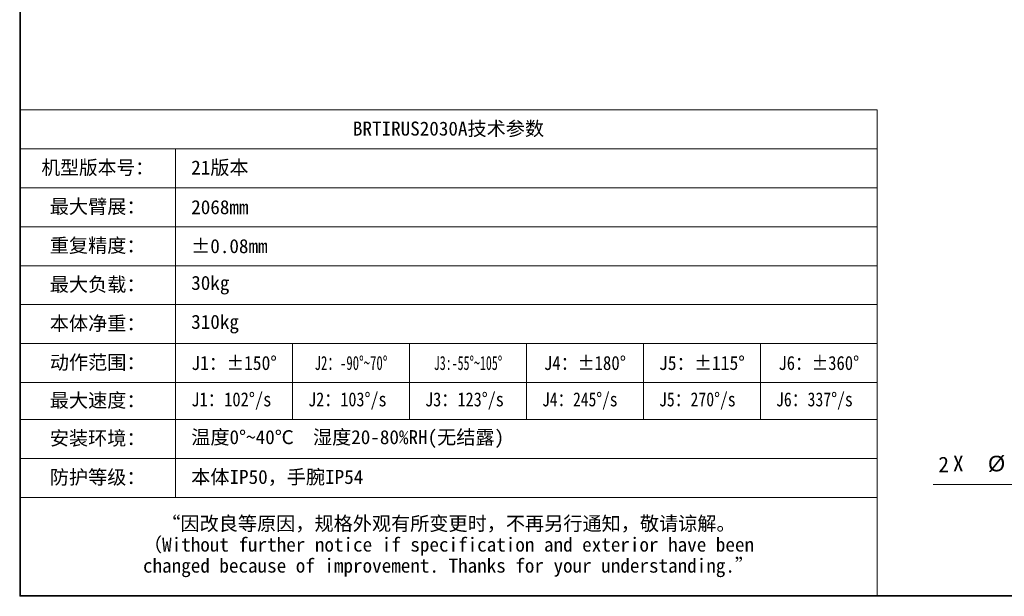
# Model space of a CAD drawing. Header units: millimetres. Extents: x 174 to 8746, y 150 to 6154.
# Tile 1 of 49: x 174 to 3963, y 150 to 2371. Entities that reach past the tile are written whole.
import ezdxf

# ---------------------------------------------------------------- set-up
doc = ezdxf.new("R2010")
doc.units = ezdxf.units.MM
doc.header["$MEASUREMENT"] = 0
doc.layers.get('0').update_dxf_attribs({"lineweight": 18})
doc.layers.add('图层0000', color=7, linetype='Continuous', lineweight=25)
doc.dimstyles.new('线性样式 (GB)', dxfattribs={"dimtxt": 2, "dimasz": 2, "dimexe": 1, "dimexo": 0.5, "dimgap": 0.5, "dimtad": 1, "dimdsep": 46, "dimcen": -2.127267, "dimclrd": 7, "dimclre": 7, "dimclrt": 7, "dimadec": 0, "dimazin": 0, "dimtfac": 0.7, "dimtmove": 0, "dimatfit": 1, "dimfxl": 1, "dimfrac": 2, "dimtolj": 1, "dimtzin": 0, "dimlwd": 18, "dimlwe": 18, "dimarcsym": 0})

# ---------------------------------------------------------------- blocks, each defined once
blk = doc.blocks.new('TableBlk86')
at = {"layer": '图层0000', "color": 7, "linetype": 'Continuous', "lineweight": 18}
for p, q in [((174, 2023.2), (774, 2023.2)), ((174, 2023.2), (174, 1873.2)), ((774, 2023.2), (1224, 2023.2)), ((1224, 2023.2), (1674, 2023.2)), ((1674, 2023.2), (2124, 2023.2)), ((2124, 2023.2), (2574, 2023.2)), ((2574, 2023.2), (3024, 2023.2)), ((3024, 2023.2), (3474, 2023.2)), ((3474, 2023.2), (3474, 1873.2)), ((174, 1873.2), (174, 1723.2)), ((174, 1873.2), (774, 1873.2)), ((774, 1873.2), (1224, 1873.2)), ((774, 1873.2), (774, 1723.2)), ((1224, 1873.2), (1674, 1873.2)), ((1674, 1873.2), (2124, 1873.2)), ((2124, 1873.2), (2574, 1873.2)), ((2574, 1873.2), (3024, 1873.2)), ((3024, 1873.2), (3474, 1873.2)), ((3474, 1873.2), (3474, 1723.2)), ((174, 1723.2), (174, 1573.2)), ((174, 1723.2), (774, 1723.2)), ((774, 1723.2), (1224, 1723.2)), ((774, 1723.2), (774, 1573.2)), ((1224, 1723.2), (1674, 1723.2)), ((1674, 1723.2), (2124, 1723.2)), ((2124, 1723.2), (2574, 1723.2)), ((2574, 1723.2), (3024, 1723.2)), ((3024, 1723.2), (3474, 1723.2)), ((3474, 1723.2), (3474, 1573.2)), ((174, 1573.2), (174, 1423.2)), ((174, 1573.2), (774, 1573.2)), ((774, 1573.2), (1224, 1573.2)), ((774, 1573.2), (774, 1423.2)), ((1224, 1573.2), (1674, 1573.2)), ((1674, 1573.2), (2124, 1573.2)), ((2124, 1573.2), (2574, 1573.2)), ((2574, 1573.2), (3024, 1573.2)), ((3024, 1573.2), (3474, 1573.2)), ((3474, 1573.2), (3474, 1423.2)), ((174, 1423.2), (174, 1273.2)), ((174, 1423.2), (774, 1423.2)), ((774, 1423.2), (1224, 1423.2)), ((774, 1423.2), (774, 1273.2)), ((1224, 1423.2), (1674, 1423.2)), ((1674, 1423.2), (2124, 1423.2)), ((2124, 1423.2), (2574, 1423.2)), ((2574, 1423.2), (3024, 1423.2)), ((3024, 1423.2), (3474, 1423.2)), ((3474, 1423.2), (3474, 1273.2)), ((174, 1273.2), (174, 1123.2)), ((174, 1273.2), (774, 1273.2)), ((774, 1273.2), (1224, 1273.2)), ((774, 1273.2), (774, 1123.2)), ((1224, 1273.2), (1674, 1273.2)), ((1674, 1273.2), (2124, 1273.2)), ((2124, 1273.2), (2574, 1273.2)), ((2574, 1273.2), (3024, 1273.2)), ((3024, 1273.2), (3474, 1273.2)), ((3474, 1273.2), (3474, 1123.2)), ((174, 1123.2), (174, 973.2)), ((174, 1123.2), (774, 1123.2)), ((774, 1123.2), (1224, 1123.2)), ((774, 1123.2), (774, 973.2)), ((1224, 1123.2), (1674, 1123.2)), ((1224, 1123.2), (1224, 973.2)), ((1674, 1123.2), (2124, 1123.2)), ((1674, 1123.2), (1674, 973.2)), ((2124, 1123.2), (2574, 1123.2)), ((2124, 1123.2), (2124, 973.2)), ((2574, 1123.2), (3024, 1123.2)), ((2574, 1123.2), (2574, 973.2)), ((3024, 1123.2), (3474, 1123.2)), ((3024, 1123.2), (3024, 973.2)), ((3474, 1123.2), (3474, 973.2)), ((174, 973.2), (174, 830.8)), ((174, 973.2), (774, 973.2)), ((774, 973.2), (1224, 973.2)), ((774, 973.2), (774, 830.8)), ((1224, 973.2), (1674, 973.2)), ((1224, 973.2), (1224, 830.8)), ((1674, 973.2), (2124, 973.2)), ((1674, 973.2), (1674, 830.8)), ((2124, 973.2), (2574, 973.2)), ((2124, 973.2), (2124, 830.8)), ((2574, 973.2), (3024, 973.2)), ((2574, 973.2), (2574, 830.8)), ((3024, 973.2), (3474, 973.2)), ((3024, 973.2), (3024, 830.8)), ((3474, 973.2), (3474, 830.8)), ((174, 830.8), (174, 680.8)), ((174, 830.8), (774, 830.8)), ((774, 830.8), (1224, 830.8)), ((774, 830.8), (774, 680.8)), ((1224, 830.8), (1674, 830.8)), ((1674, 830.8), (2124, 830.8)), ((2124, 830.8), (2574, 830.8)), ((2574, 830.8), (3024, 830.8)), ((3024, 830.8), (3474, 830.8)), ((3474, 830.8), (3474, 680.8)), ((174, 680.8), (174, 530.8)), ((174, 680.8), (774, 680.8)), ((774, 680.8), (1224, 680.8)), ((774, 680.8), (774, 530.8)), ((1224, 680.8), (1674, 680.8)), ((1674, 680.8), (2124, 680.8)), ((2124, 680.8), (2574, 680.8)), ((2574, 680.8), (3024, 680.8)), ((3024, 680.8), (3474, 680.8)), ((3474, 680.8), (3474, 530.8)), ((174, 530.8), (174, 150)), ((174, 530.8), (774, 530.8)), ((774, 530.8), (1224, 530.8)), ((1224, 530.8), (1674, 530.8)), ((1674, 530.8), (2124, 530.8)), ((2124, 530.8), (2574, 530.8)), ((2574, 530.8), (3024, 530.8)), ((3024, 530.8), (3474, 530.8)), ((3474, 530.8), (3474, 150)), ((174, 150), (774, 150)), ((774, 150), (1224, 150)), ((1224, 150), (1674, 150)), ((1674, 150), (2124, 150)), ((2124, 150), (2574, 150)), ((2574, 150), (3024, 150)), ((3024, 150), (3474, 150))]:
    blk.add_line(p, q, dxfattribs=at)
at = {"color": 7, "linetype": 'Continuous', "lineweight": -3, "char_height": 54, "line_spacing_factor": 0.9}
for s, insert, attachment_point in [('\\T1;\\W1;\\FSimSun|b0|i0;BRTIRUS2030A技术参数', (1824, 1948.2), 5), ('\\T1;\\W0.978899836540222;\\FSimSun|b0|i0;机型版本号：', (474, 1798.2), 5), ('\\T1;\\W1;\\FSimSun|b0|i0;21版本', (834, 1798.2), 4), ('\\T1;\\W1;\\FSimSun|b0|i0;最大臂展：', (474, 1648.2), 5), ('\\T1;\\W1;\\FSimSun|b0|i0;2068mm', (834, 1648.2), 4), ('\\T1;\\W1;\\FSimSun|b0|i0;重复精度：', (474, 1498.2), 5), ('\\T1;\\W1;\\FSimSun|b0|i0;±0.08mm', (834, 1498.2), 4), ('\\T1;\\W1;\\FSimSun|b0|i0;最大负载：', (474, 1348.2), 5), ('\\T1;\\W1;\\FSimSun|b0|i0;30kg', (834, 1348.2), 4), ('\\T1;\\W1;\\FSimSun|b0|i0;本体净重：', (474, 1198.2), 5), ('\\T1;\\W1;\\FSimSun|b0|i0;310kg', (834, 1198.2), 4), ('\\T1;\\W1;\\FSimSun|b0|i0;动作范围：', (474, 1048.2), 5), ('\\T1;\\W0.918581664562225;\\FSimSun|b0|i0;J1：±150°', (999, 1048.2), 5), ('\\T1;\\W0.66388350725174;\\FSimSun|b0|i0;J2：-90°~70°', (1449, 1048.2), 5), ('\\T1;\\W0.624049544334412;\\FSimSun|b0|i0;J3:-55°~105°', (1899, 1048.2), 5), ('\\T1;\\W0.882754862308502;\\FSimSun|b0|i0;J4：±180°', (2349, 1048.2), 5), ('\\T1;\\W0.923184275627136;\\FSimSun|b0|i0;J5：±115°', (2799, 1048.2), 5), ('\\T1;\\W0.867812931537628;\\FSimSun|b0|i0;J6：±360°', (3249, 1048.2), 5), ('\\T1;\\W1;\\FSimSun|b0|i0;最大速度：', (474, 902), 5), ('\\T1;\\W0.861882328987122;\\FSimSun|b0|i0;J1：102°/s ', (834, 902), 4), ('\\T1;\\W0.842696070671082;\\FSimSun|b0|i0;J2：103°/s', (1284, 902), 4), ('\\T1;\\W0.846567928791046;\\FSimSun|b0|i0;J3：123°/s       ', (1734, 902), 4), ('\\T1;\\W0.811468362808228;\\FSimSun|b0|i0;J4：245°/s   ', (2184, 902), 4), ('\\T1;\\W0.824345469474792;\\FSimSun|b0|i0;J5：270°/s', (2634, 902), 4), ('\\T1;\\W0.826193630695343;\\FSimSun|b0|i0;J6：337°/s', (3084, 902), 4), ('\\T1;\\W1;\\FSimSun|b0|i0;安装环境：', (474, 755.8), 5), ('\\T1;\\W1;\\FSimSun|b0|i0;温度0°~40℃  湿度20-80%RH(无结露)', (834, 755.8), 4), ('\\T1;\\W1;\\FSimSun|b0|i0;防护等级：', (474, 605.8), 5), ('\\T1;\\W1;\\FSimSun|b0|i0;本体IP50，手腕IP54', (834, 605.8), 4), ('\\T1;\\W1;\\FSimSun|b0|i0;“因改良等原因，规格外观有所变更时，不再另行通知，敬请谅解。^J（Without further notice if specification and exterior have been ^Jchanged because of improvement. Thanks for your understanding.”', (1824, 340.4), 5)]:
    blk.add_mtext(s, dxfattribs=dict(at, insert=insert, attachment_point=attachment_point))
blk = doc.blocks.new('DimBlk2749')
at = {"layer": '图层0000', "color": 7, "linetype": 'Continuous', "lineweight": 18}
for p in [(4718.9, 680.6), (3689.5, 580)]:
    blk.add_line(p, (4620.3, 580), dxfattribs=at)
at = {"layer": '图层0000', "color": 7, "linetype": 'Continuous', "lineweight": -3}
blk.add_solid([(4730.3, 669.3), (4760.9, 723.4), (4707.4, 691.8)], dxfattribs=at)
at = {"layer": '图层0000', "color": 5, "linetype": 'Continuous', "lineweight": 18, "attachment_point": 8, "line_spacing_factor": 1.2}
for s, insert, char_height in [('\\T1.375000;\\W1;\\FSimSun|b0|i0;2', (3737, 627.9), 60), ('\\T1.656250;\\W1;\\FSimSun|b0|i0;X {\\FArial Unicode MS;%%c}', (3886.8, 629), 60), ('\\T1.375000;\\W1;\\FSimSun|b0|i0;5', (4035.4, 628.3), 60), ('\\T1.375000;\\W1;\\FSimSun|b0|i0;+', (4096.2, 665.3), 42), ('\\T1.343750;\\W1;\\FSimSun|b0|i0;0.02', (4203.6, 665), 42), ('\\T1.375000;\\W1;\\FSimSun|b0|i0;8', (4480.5, 627.9), 60), ('\\T1.343750;\\W1;\\FSimSun|b0|i0;0.00', (4203.9, 609), 42), ('\\T1.718750;\\W1;\\FSimSun|b0|i0; {\\Fgdt;x}', (4365.2, 628.3), 60), ('\\T1.375000;\\W1;\\FSimSun|b0|i0;-', (4096.2, 609.3), 42)]:
    blk.add_mtext(s, dxfattribs=dict(at, insert=insert, char_height=char_height))
blk = doc.blocks.new('DrawingBlockBlk86')
at = {"layer": '图层0000', "color": 7, "linetype": 'Continuous', "lineweight": 18}
for p, q in [((175.5, 6154.5), (175.5, 151.5)), ((177, 6153), (177, 153))]:
    blk.add_line(p, q, dxfattribs=at)
blk = doc.blocks.new('DrawingBorderBlk86')
at = {"layer": '图层0000', "color": 7, "linetype": 'Continuous', "lineweight": 18}
for p, q in [((174, 6153), (174, 150)), ((175.5, 6151.5), (175.5, 151.5)), ((177, 6150), (177, 153)), ((177, 153), (8741.3, 153)), ((174, 150), (8744.3, 150)), ((175.5, 151.5), (8742.8, 151.5))]:
    blk.add_line(p, q, dxfattribs=at)

msp = doc.modelspace()

# ---------------------------------------------------------------- block references
for name in ['DrawingBorderBlk86', 'DrawingBlockBlk86', 'TableBlk86']:
    msp.add_blockref(name, (0, 0))

# ---------------------------------------------------------------- dimensions: what is measured, and where the dimension line sits
at = {"layer": '图层0000', "color": 7, "linetype": 'Continuous', "lineweight": -3}
dim = msp.add_diameter_dim_2p(p1=(4760.858, 723.413), p2=(4781.855, 744.84), text='\\T1.25;\\W1;\\FSimSun;2X {\\FArial Unicode MS;%%c}5\\H0.7x;\\S+0.02^ -0.00;\\H1.42857x; {\\Fgdt;x}8', dimstyle='线性样式 (GB)', override={"dimscale": 1, "dimtxt": 60, "dimasz": 60, "dimexe": 30, "dimexo": 15, "dimgap": 30, "dimtad": 1, "dimtih": 1, "dimtoh": 1, "dimdec": 2, "dimlfac": 0.016667, "dimrnd": 0, "dimzin": 8, "dimdsep": 46, "dimlunit": 2, "dimtxsty": 'Standard', "dimsah": 1, "dimtsz": 0, "dimcen": 0, "dimdle": 0, "dimse1": 0, "dimse2": 0, "dimsd1": 0, "dimsd2": 1, "dimclrd": 7, "dimclre": 7, "dimclrt": 5, "dimaunit": 0, "dimadec": 2, "dimazin": 2, "dimtol": 0, "dimlim": 0, "dimtp": 0.02, "dimtm": 0, "dimtfac": 0.7, "dimtdec": 2, "dimtix": 0, "dimtofl": 0, "dimtmove": 0, "dimatfit": 3, "dimtfillclr": 0, "dimfrac": 2, "dimtzin": 0, "dimlwd": 18, "dimlwe": 18}, dxfattribs=at)
dim.commit()
dim.dimension.update_dxf_attribs({"geometry": 'DimBlk2749', "text_midpoint": (4108.962, 558.326), "dimtype": 163})

doc.saveas('drawing.dxf')
